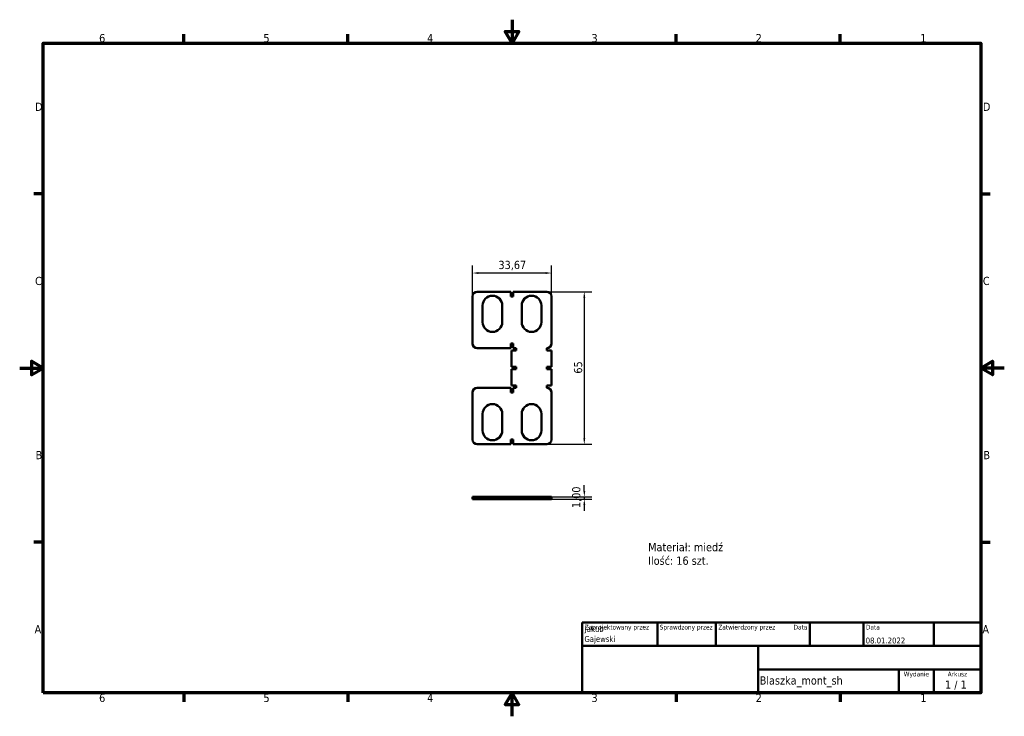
# Model space of a CAD drawing. Header units: millimetres. Extents: x 0 to 420, y 0 to 297.
import ezdxf
from ezdxf.enums import TextEntityAlignment as Align

# ---------------------------------------------------------------- set-up
doc = ezdxf.new("R2010")
doc.units = ezdxf.units.MM
doc.linetypes.add('DASHED', pattern=[0.2068, 0.1655, -0.0413])
for name, color, linetype, lineweight in [('Obramowanie (ISO)', 7, 'Continuous', 70), ('Symbol (ISO)', 7, 'Continuous', 25), ('Tytuł (ISO)', 7, 'Continuous', 50), ('Ukryte (ISO)', 7, 'DASHED', 35), ('Widoczne (ISO)', 7, 'Continuous', 50), ('Wymiar (ISO)', 7, 'Continuous', 25)]:
    doc.layers.add(name, color=color, linetype=linetype, lineweight=lineweight)
doc.styles.add('Styl tekstu39', font='tahoma.ttf')
doc.styles.add('Styl tekstu41', font='tahoma.ttf')
doc.styles.add('Tekst notatki (ISO)', font='tahoma.ttf')
doc.dimstyles.new('Domyślne (ISO)', dxfattribs={"dimtxt": 3.5, "dimasz": 2.5, "dimexe": 3.175, "dimexo": 0, "dimgap": 0.762, "dimtad": 1, "dimrnd": 1e-08, "dimzin": 0, "dimtxsty": 'Tekst notatki (ISO)', "dimcen": 0.09, "dimdle": 10, "dimclrd": 256, "dimclre": 256, "dimclrt": 256, "dimazin": 0, "dimtfac": 1.001486, "dimtmove": 0, "dimatfit": 3, "dimfxl": 1, "dimtolj": 1, "dimtzin": 0, "dimlwd": -1, "dimlwe": -1, "dimarcsym": 0})

# ---------------------------------------------------------------- blocks, each defined once
blk = doc.blocks.new('Ramki Ramka domyślna')
at = {"layer": 'Obramowanie (ISO)'}
for p, q in [((70, 287), (70, 290.9)), ((140, 287), (140, 290.9)), ((280, 287), (280, 290.9)), ((350, 287), (350, 290.9)), ((10, 222.75), (6.1, 222.75)), ((410, 222.75), (413.9, 222.75)), ((10, 74.25), (6.1, 74.25)), ((410, 74.25), (413.9, 74.25)), ((70, 10), (70, 6.1)), ((140, 10), (140, 6.1)), ((280, 10), (280, 6.1)), ((350, 10), (350, 6.1))]:
    blk.add_line(p, q, dxfattribs=at)
at = {"layer": 'Obramowanie (ISO)', "flags": 128}
for points in [[(210, 297), (210, 287), (207.11, 292), (212.89, 292), (210, 287)], [(10, 10), (10, 287), (410, 287), (410, 10), (10, 10)], [(0, 148.5), (10, 148.5), (5, 151.39), (5, 145.61), (10, 148.5)], [(420, 148.5), (410, 148.5), (415, 151.39), (415, 145.61), (410, 148.5)], [(210, 0), (210, 10), (207.11, 5), (212.89, 5), (210, 10)]]:
    blk.add_lwpolyline(points, dxfattribs=at)
at = {"layer": 'Obramowanie (ISO)', "char_height": 3.5, "attachment_point": 7, "style": 'Tekst notatki (ISO)'}
for s, insert in [('6', (33.88, 287.33)), ('5', (103.98, 287.33)), ('4', (173.78, 287.4)), ('3', (243.91, 287.33)), ('2', (313.94, 287.4)), ('1', (384.21, 287.4)), ('D', (6.57, 258.13)), ('D', (410.87, 258.13)), ('C', (6.56, 183.81)), ('C', (410.86, 183.81)), ('B', (6.78, 109.63)), ('B', (411.08, 109.63)), ('A', (6.36, 35.38)), ('A', (410.66, 35.38)), ('6', (33.88, 6.03)), ('5', (103.98, 6.03)), ('4', (173.78, 6.1)), ('3', (243.91, 6.03)), ('2', (313.94, 6.1)), ('1', (384.21, 6.1))]:
    blk.add_mtext(s, dxfattribs=dict(at, insert=insert))
blk = doc.blocks.new('Tabelki rysunkowe ISO')
at = {"layer": 'Tytuł (ISO)'}
for p, q in [((270.07, 130), (100.07, 130)), ((100.07, 130), (100.07, 100)), ((132.07, 120), (132.07, 130)), ((157.07, 120), (157.07, 130)), ((197.07, 120), (197.07, 130)), ((220.07, 120), (220.07, 130)), ((250.07, 120), (250.07, 130)), ((270.07, 100), (270.07, 130)), ((100.07, 120), (270.07, 120)), ((175.07, 120), (175.07, 100)), ((270.07, 110), (175.07, 110)), ((235.07, 100), (235.07, 110)), ((250.07, 100), (250.07, 110)), ((100.07, 100), (270.07, 100))]:
    blk.add_line(p, q, dxfattribs=at)
at = {"layer": 'Tytuł (ISO)', "style": 'Styl tekstu41'}
for s, p in [('Zaprojektowany przez', (101.07, 129)), ('Sprawdzony przez', (133.07, 129)), ('Zatwierdzony przez', (158.07, 129)), ('Data', (221.07, 129))]:
    blk.add_text(s, height=2, dxfattribs=at).set_placement(p, align=Align.TOP_LEFT)
blk.add_text('Data', height=2, dxfattribs=at).set_placement((196.07, 129), align=Align.TOP_RIGHT)
for s, p in [('Wydanie', (242.57, 109)), ('Arkusz', (260.07, 109))]:
    blk.add_text(s, height=2, dxfattribs=at).set_placement(p, align=Align.TOP_CENTER)
at = {"layer": 'Tytuł (ISO)', "style": 'Tekst notatki (ISO)'}
blk.add_text('1 / 1 ', height=3.5, dxfattribs=at).set_placement((260.07, 103.5), align=Align.MIDDLE_CENTER)
at = {"layer": 'Tytuł (ISO)'}
for tag, p, height, style in [('REDAGOWANIE_001', (101.06, 125.99), 2.5, 'Styl tekstu39'), ('REDAGOWANIE_002', (100.96, 121.71), 2.5, 'Styl tekstu39'), ('DATA_UTWORZENIA_001', (220.93, 121.06), 2.5, 'Styl tekstu39'), ('NUMER_CZĘŚCI_001', (175.72, 103.52), 3.5, 'Tekst notatki (ISO)')]:
    blk.add_attdef(tag, p, '', height=height, dxfattribs=dict(at, style=style))
at = {"layer": 'Tytuł (ISO)', "style": 'Styl tekstu39'}
for tag, p in [('SPRAWDZONE_PRZEZ', (133.07, 121)), ('KONSTRUKCJA_ZATWIERDZONA_PRZEZ', (158.07, 121))]:
    blk.add_attdef(tag, text='', height=2.5, dxfattribs=at).set_placement(p, align=Align.BOTTOM_LEFT)
blk.add_attdef('DATA_ZATWIERDZENIA_KONSTRUKCJI', text='', height=2.5, dxfattribs=at).set_placement((196.07, 121), align=Align.BOTTOM_RIGHT)
at = {"layer": 'Tytuł (ISO)', "style": 'Tekst notatki (ISO)'}
for tag, p in [('TYTUŁ', (222.57, 115)), ('FIRMA', (137.41, 109.96)), ('NUMER_WERSJI', (242.57, 103.5))]:
    blk.add_attdef(tag, text='', height=3.5, dxfattribs=at).set_placement(p, align=Align.MIDDLE_CENTER)
blk = doc.blocks.new('*D5')
at = {"layer": 'Defpoints', "color": 0, "transparency": 16777216}
for p in [(224.83, 93.58), (224.83, 92.58), (240.85, 92.58)]:
    blk.add_point(p, dxfattribs=at)
at = {"layer": 'Wymiar (ISO)', "transparency": 16777216}
for p, q in [((240.85, 96.08), (240.85, 98.58)), ((224.83, 93.58), (244.03, 93.58)), ((224.83, 92.58), (244.03, 92.58)), ((240.85, 93.58), (240.85, 92.58)), ((240.85, 90.08), (240.85, 87.58))]:
    blk.add_line(p, q, dxfattribs=at)
for points in [[(240.44, 96.08), (241.27, 96.08), (240.85, 93.58)], [(240.44, 90.08), (241.27, 90.08), (240.85, 92.58)]]:
    blk.add_solid(points, dxfattribs=at)
at = {"layer": 'Wymiar (ISO)', "transparency": 16777216, "insert": (235.65, 88.78), "char_height": 3.5, "attachment_point": 1, "rotation": 90, "style": 'Tekst notatki (ISO)'}
blk.add_mtext('\\A1;1,00', dxfattribs=at)
blk = doc.blocks.new('*D6')
at = {"layer": 'Defpoints', "color": 0, "transparency": 16777216}
for p in [(224.83, 181), (224.83, 116), (240.83, 116)]:
    blk.add_point(p, dxfattribs=at)
at = {"layer": 'Wymiar (ISO)', "transparency": 16777216}
for p, q in [((224.83, 181), (244.01, 181)), ((240.83, 178.5), (240.83, 118.5)), ((224.83, 116), (244.01, 116))]:
    blk.add_line(p, q, dxfattribs=at)
for points in [[(240.42, 178.5), (241.25, 178.5), (240.83, 181)], [(240.42, 118.5), (241.25, 118.5), (240.83, 116)]]:
    blk.add_solid(points, dxfattribs=at)
at = {"layer": 'Wymiar (ISO)', "transparency": 16777216, "insert": (236.43, 146.1), "char_height": 3.5, "attachment_point": 1, "rotation": 90, "style": 'Tekst notatki (ISO)'}
blk.add_mtext('\\A1;65', dxfattribs=at)
blk = doc.blocks.new('*D7')
at = {"layer": 'Defpoints', "color": 0, "transparency": 16777216}
for p in [(193.17, 189), (193.17, 179), (226.83, 179)]:
    blk.add_point(p, dxfattribs=at)
at = {"layer": 'Wymiar (ISO)', "transparency": 16777216}
for p, q in [((193.17, 179), (193.17, 192.18)), ((224.33, 189), (195.67, 189)), ((226.83, 179), (226.83, 192.18))]:
    blk.add_line(p, q, dxfattribs=at)
for points in [[(195.67, 189.42), (195.67, 188.58), (193.17, 189)], [(224.33, 189.42), (224.33, 188.58), (226.83, 189)]]:
    blk.add_solid(points, dxfattribs=at)
at = {"layer": 'Wymiar (ISO)', "transparency": 16777216, "insert": (204.22, 194.2), "char_height": 3.5, "attachment_point": 1, "style": 'Tekst notatki (ISO)'}
blk.add_mtext('\\A1;33,67', dxfattribs=at)

msp = doc.modelspace()

# ---------------------------------------------------------------- linework, layer by layer
at = {"layer": 'Ukryte (ISO)', "ltscale": 1.903676}
for p, q in [((197.466, 92.584), (197.466, 93.584)), ((205.866, 92.584), (205.866, 93.584)), ((209.834, 92.584), (209.834, 93.584)), ((211.834, 93.584), (211.834, 92.584)), ((214.134, 93.584), (214.134, 92.584)), ((222.534, 93.584), (222.534, 92.584)), ((224.834, 93.584), (224.834, 92.584))]:
    msp.add_line(p, q, dxfattribs=at)
at = {"layer": 'Widoczne (ISO)'}
for p, q in [((195.166, 181), (209.5, 181)), ((209.5, 179), (209.5, 181)), ((210.5, 181), (210.5, 179)), ((210.5, 181), (224.834, 181)), ((193.166, 159), (193.166, 179)), ((210.5, 179), (209.5, 179)), ((226.834, 159), (226.834, 179)), ((197.466, 168.1), (197.466, 175.1)), ((205.866, 175.1), (205.866, 168.1)), ((214.134, 168.1), (214.134, 175.1)), ((222.534, 175.1), (222.534, 168.1)), ((195.166, 157), (209.5, 157)), ((209.5, 159), (210.5, 159)), ((209.5, 157), (209.5, 159)), ((211.834, 156), (209.834, 156)), ((209.834, 156), (209.834, 149)), ((210.5, 159), (210.5, 157)), ((210.5, 157), (211.834, 157)), ((211.834, 157), (211.834, 156)), ((224.834, 156), (224.834, 157)), ((226.834, 156), (224.834, 156)), ((226.834, 149), (226.834, 156)), ((209.834, 149), (211.834, 149)), ((209.834, 148), (209.834, 141)), ((211.834, 148), (209.834, 148)), ((211.834, 149), (211.834, 148)), ((224.834, 148), (224.834, 149)), ((224.834, 149), (226.834, 149)), ((226.834, 148), (224.834, 148)), ((226.834, 141), (226.834, 148)), ((209.5, 140), (195.166, 140)), ((209.5, 138), (209.5, 140)), ((209.834, 141), (211.834, 141)), ((210.5, 140), (210.5, 138)), ((211.834, 140), (210.5, 140)), ((211.834, 141), (211.834, 140)), ((224.834, 140), (224.834, 141)), ((224.834, 141), (226.834, 141)), ((193.166, 118), (193.166, 138)), ((210.5, 138), (209.5, 138)), ((226.834, 138), (226.834, 118)), ((197.466, 121.9), (197.466, 128.9)), ((205.866, 128.9), (205.866, 121.9)), ((214.134, 121.9), (214.134, 128.9)), ((222.534, 128.9), (222.534, 121.9)), ((209.5, 118), (210.5, 118)), ((209.5, 116), (209.5, 118)), ((210.5, 118), (210.5, 116)), ((195.166, 116), (209.5, 116)), ((210.5, 116), (224.834, 116)), ((193.166, 93.584), (195.166, 93.584)), ((193.166, 93.584), (193.166, 92.584)), ((195.166, 92.584), (193.166, 92.584)), ((195.166, 93.584), (209.5, 93.584)), ((195.166, 92.584), (209.5, 92.584)), ((209.5, 92.584), (209.5, 93.584)), ((209.5, 93.584), (210.5, 93.584)), ((210.5, 92.584), (209.5, 92.584)), ((210.5, 93.584), (210.5, 92.584)), ((210.5, 93.584), (224.834, 93.584)), ((210.5, 92.584), (224.834, 92.584)), ((224.834, 93.584), (226.834, 93.584)), ((226.834, 92.584), (224.834, 92.584)), ((226.834, 92.584), (226.834, 93.584))]:
    msp.add_line(p, q, dxfattribs=at)
for centre, radius, start, end in [((195.166, 179), 2, 90, 180), ((224.834, 179), 2, 0, 90), ((201.666, 175.1), 4.2, 0, 180), ((218.334, 175.1), 4.2, 0, 180), ((201.666, 168.1), 4.2, 180, 0), ((218.334, 168.1), 4.2, 180, 0), ((195.166, 159), 2, 180, 270), ((224.834, 159), 2, 270, 0), ((195.166, 138), 2, 90, 180), ((224.834, 138), 2, 0, 90), ((201.666, 128.9), 4.2, 0, 180), ((218.334, 128.9), 4.2, 0, 180), ((201.666, 121.9), 4.2, 180, 0), ((218.334, 121.9), 4.2, 180, 0), ((195.166, 118), 2, 180, 270), ((224.834, 118), 2, 270, 0)]:
    msp.add_arc(centre, radius, start, end, dxfattribs=at)

# ---------------------------------------------------------------- block references
msp.add_blockref('Ramki Ramka domyślna', (0, 0))
msp.add_blockref('Tabelki rysunkowe ISO', (139.929, -90)).add_auto_attribs({'NUMER_CZĘŚCI_001': 'Blaszka_mont_sh', 'REDAGOWANIE_001': 'Jakub', 'DATA_UTWORZENIA_001': '08.01.2022', 'REDAGOWANIE_002': 'Gajewski'})

# ---------------------------------------------------------------- texts
at = {"layer": 'Symbol (ISO)', "insert": (268.074, 73.863), "char_height": 3.5, "width": 71.98215, "attachment_point": 1, "line_spacing_factor": 0.987884, "style": 'Tekst notatki (ISO)'}
msp.add_mtext('\\fTahoma|b0|i0;Materiał: miedź\\P\\fTahoma|b0|i0;Ilość: 16 szt.', dxfattribs=at)

# ---------------------------------------------------------------- dimensions: what is measured, and where the dimension line sits
at = {"layer": 'Wymiar (ISO)'}
dim = msp.add_linear_dim(base=(193.166, 189), p1=(226.834, 179), p2=(193.166, 179), dimstyle='Domyślne (ISO)', override={"dimgap": 0.762, "dimdec": 2, "dimtol": 0, "dimlim": 0, "dimtp": 0, "dimtm": 0, "dimtdec": 2, "dimtofl": 0, "dimatfit": 1}, dxfattribs=at)
dim.commit()
dim.dimension.update_dxf_attribs({"geometry": '*D7', "text_midpoint": (210, 189), "dimtype": 160})
for base, p1, p2, override, picture, middle in [((240.834, 116), (224.834, 181), (224.834, 116), {"dimgap": 0.762, "dimdec": 0, "dimtol": 0, "dimlim": 0, "dimtp": 0, "dimtm": 0, "dimtdec": 2, "dimtofl": 0, "dimatfit": 1}, '*D6', (240.834, 148.5)), ((240.852, 92.584), (224.834, 93.584), (224.834, 92.584), {"dimgap": 0.762, "dimdec": 2, "dimtol": 0, "dimlim": 0, "dimtp": 0, "dimtm": 0, "dimtdec": 2, "dimtofl": 1, "dimatfit": 1}, '*D5', (240.852, 93.084))]:
    dim = msp.add_linear_dim(base=base, p1=p1, p2=p2, angle=270, dimstyle='Domyślne (ISO)', override=override, dxfattribs=at)
    dim.commit()
    dim.dimension.update_dxf_attribs({"geometry": picture, "text_midpoint": middle, "dimtype": 160})

doc.saveas('drawing.dxf')
